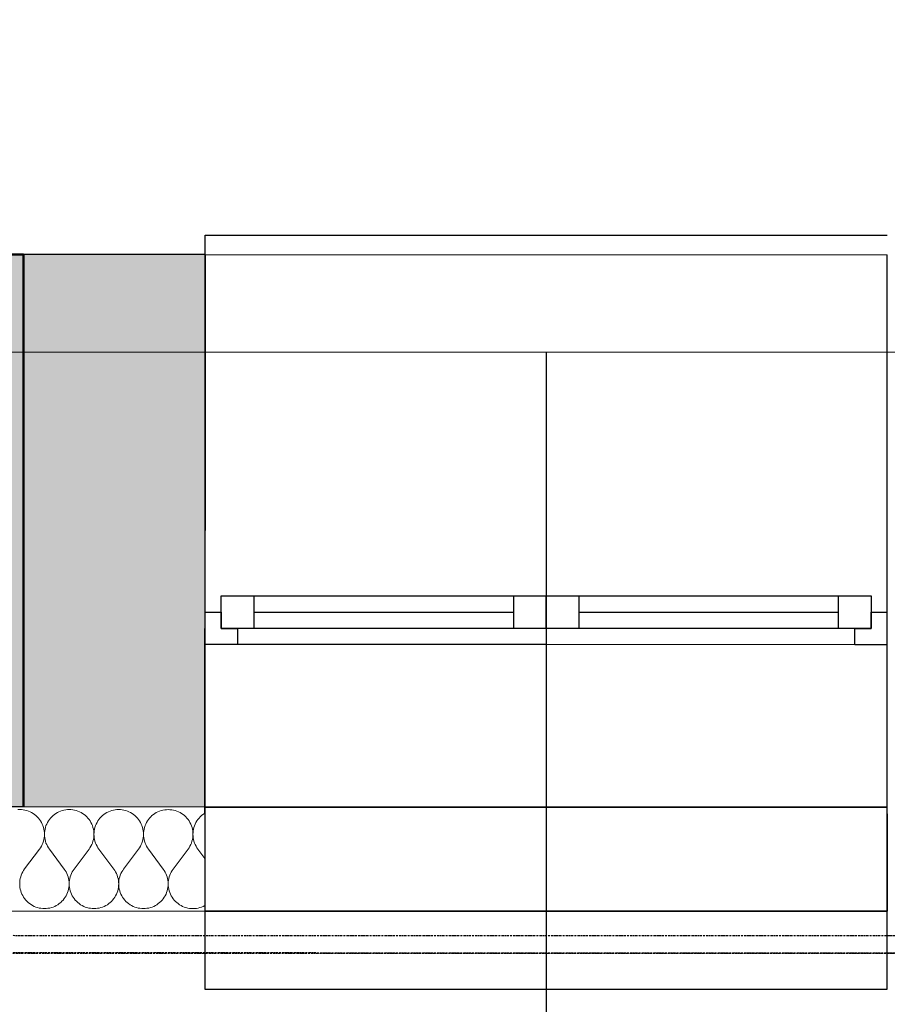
# Model space of a CAD drawing. Header units: millimetres. Extents: x -28017 to 3863, y -4271 to 20239.
# Tile 90 of 105: x -3048 to -1712, y 47 to 1562. Entities that reach past the tile are written whole.
import ezdxf

# ---------------------------------------------------------------- set-up
doc = ezdxf.new("R2010")
doc.units = ezdxf.units.MM
doc.header["$MEASUREMENT"] = 0
for name, pattern in [('Wipeout_Contour', [1000, 0, -1000]), ('Čerchovaná M', [4.5, 2.5, -0.85, 0.3, -0.85]), ('čárkovaná 3', [1.5, 1, -0.5])]:
    doc.linetypes.add(name, pattern=pattern)
for name, color, linetype in [('5._POHLED ZÁPADNÍ_2_2D prvky - obecné', 7, 'Continuous'), ('5._POHLED ZÁPADNÍ_2_Konstrukce - nenosné', 7, 'Continuous'), ('5._POHLED ZÁPADNÍ_2_Konstrukce - nosné', 7, 'Continuous'), ('5._POHLED ZÁPADNÍ_2_Nové_Konstrukce - nenosné', 7, 'Continuous'), ('5._POHLED ZÁPADNÍ_2_Nové_Konstrukce - nosné', 7, 'Continuous'), ('5._POHLED ZÁPADNÍ_2_Nové_Otvory – Okna', 7, 'Continuous'), ('5._POHLED ZÁPADNÍ_2_Nové_Otvory – Značky oken', 7, 'Continuous'), ('5._POHLED ZÁPADNÍ_2_Nové_Výplně – Řezové', 7, 'Continuous'), ('5._POHLED ZÁPADNÍ_2_Nové_Zóny', 7, 'Continuous'), ('5._POHLED ZÁPADNÍ_2_Výplně – Řezové', 7, 'Continuous')]:
    doc.layers.add(name, color=color, linetype=linetype)

# ---------------------------------------------------------------- blocks, each defined once
blk = doc.blocks.new('*X9', base_point=(-28336.2, -5790.3))
at = {"layer": '5._POHLED ZÁPADNÍ_2_Nové_Výplně – Řezové', "color": 21, "linetype": 'Continuous', "lineweight": 20, "true_color": 0xffaaaa}
for p, q in [((-3047.6, 346.6), (-3050.3, 346.5)), ((-3044.8, 346.5), (-3047.6, 346.6)), ((-3042.1, 346.2), (-3044.8, 346.5)), ((-3039.5, 345.7), (-3042.1, 346.2)), ((-3036.8, 345), (-3039.5, 345.7)), ((-3034.2, 344.2), (-3036.8, 345)), ((-3031.7, 343.1), (-3034.2, 344.2)), ((-3029.3, 341.9), (-3031.7, 343.1)), ((-3027, 340.5), (-3029.3, 341.9)), ((-3024.7, 339), (-3027, 340.5)), ((-3022.6, 337.3), (-3024.7, 339)), ((-3020.6, 335.4), (-3022.6, 337.3)), ((-3018.8, 333.4), (-3020.6, 335.4)), ((-3017.1, 331.3), (-3018.8, 333.4)), ((-3000.2, 333.4), (-3001.9, 331.3)), ((-2998.3, 335.4), (-3000.2, 333.4)), ((-2996.3, 337.3), (-2998.3, 335.4)), ((-2994.2, 339), (-2996.3, 337.3)), ((-2992, 340.5), (-2994.2, 339)), ((-2989.6, 341.9), (-2992, 340.5)), ((-2987.2, 343.1), (-2989.6, 341.9)), ((-2984.7, 344.2), (-2987.2, 343.1)), ((-2982.1, 345), (-2984.7, 344.2)), ((-2979.5, 345.7), (-2982.1, 345)), ((-2976.8, 346.2), (-2979.5, 345.7)), ((-2974.1, 346.5), (-2976.8, 346.2)), ((-2971.4, 346.6), (-2974.1, 346.5)), ((-2968.7, 346.5), (-2971.4, 346.6)), ((-2966, 346.2), (-2968.7, 346.5)), ((-2963.3, 345.7), (-2966, 346.2)), ((-2960.6, 345), (-2963.3, 345.7)), ((-2958.1, 344.2), (-2960.6, 345)), ((-2955.5, 343.1), (-2958.1, 344.2)), ((-2953.1, 341.9), (-2955.5, 343.1)), ((-2950.8, 340.5), (-2953.1, 341.9)), ((-2948.5, 339), (-2950.8, 340.5)), ((-2946.4, 337.3), (-2948.5, 339)), ((-2944.4, 335.4), (-2946.4, 337.3)), ((-2942.6, 333.4), (-2944.4, 335.4)), ((-2940.9, 331.3), (-2942.6, 333.4)), ((-2924, 333.4), (-2925.7, 331.3)), ((-2922.1, 335.4), (-2924, 333.4)), ((-2920.1, 337.3), (-2922.1, 335.4)), ((-2918, 339), (-2920.1, 337.3)), ((-2915.8, 340.5), (-2918, 339)), ((-2913.4, 341.9), (-2915.8, 340.5)), ((-2911, 343.1), (-2913.4, 341.9)), ((-2908.5, 344.2), (-2911, 343.1)), ((-2905.9, 345), (-2908.5, 344.2)), ((-2903.3, 345.7), (-2905.9, 345)), ((-2900.6, 346.2), (-2903.3, 345.7)), ((-2897.9, 346.5), (-2900.6, 346.2)), ((-2895.2, 346.6), (-2897.9, 346.5)), ((-2892.5, 346.5), (-2895.2, 346.6)), ((-2889.8, 346.2), (-2892.5, 346.5)), ((-2887.1, 345.7), (-2889.8, 346.2)), ((-2884.4, 345), (-2887.1, 345.7)), ((-2881.9, 344.2), (-2884.4, 345)), ((-2879.4, 343.1), (-2881.9, 344.2)), ((-2876.9, 341.9), (-2879.4, 343.1)), ((-2874.6, 340.5), (-2876.9, 341.9)), ((-2872.3, 339), (-2874.6, 340.5)), ((-2870.2, 337.2), (-2872.3, 339)), ((-2868.2, 335.4), (-2870.2, 337.2)), ((-2866.4, 333.4), (-2868.2, 335.4)), ((-2864.7, 331.3), (-2866.4, 333.4)), ((-2847.8, 333.4), (-2849.5, 331.3)), ((-2845.9, 335.4), (-2847.8, 333.4)), ((-2844, 337.2), (-2845.9, 335.4)), ((-2841.8, 338.9), (-2844, 337.2)), ((-2839.6, 340.5), (-2841.8, 338.9)), ((-2837.3, 341.9), (-2839.6, 340.5)), ((-2834.8, 343.1), (-2837.3, 341.9)), ((-2832.3, 344.1), (-2834.8, 343.1)), ((-2829.7, 345), (-2832.3, 344.1)), ((-2827.1, 345.7), (-2829.7, 345)), ((-2824.4, 346.2), (-2827.1, 345.7)), ((-2821.7, 346.4), (-2824.4, 346.2)), ((-2819, 346.5), (-2821.7, 346.4)), ((-2816.3, 346.4), (-2819, 346.5)), ((-2813.6, 346.2), (-2816.3, 346.4)), ((-2810.9, 345.7), (-2813.6, 346.2)), ((-2808.3, 345), (-2810.9, 345.7)), ((-2805.7, 344.1), (-2808.3, 345)), ((-2803.2, 343.1), (-2805.7, 344.1)), ((-2800.7, 341.9), (-2803.2, 343.1)), ((-2798.4, 340.5), (-2800.7, 341.9)), ((-2796.2, 338.9), (-2798.4, 340.5)), ((-2794, 337.2), (-2796.2, 338.9)), ((-2792.1, 335.4), (-2794, 337.2)), ((-2790.2, 333.4), (-2792.1, 335.4)), ((-2788.5, 331.3), (-2790.2, 333.4)), ((-2771.6, 333.4), (-2773.3, 331.3)), ((-2769.8, 335.4), (-2771.6, 333.4)), ((-2767.8, 337.2), (-2769.8, 335.4)), ((-2765.6, 338.9), (-2767.8, 337.2)), ((-2763.4, 340.5), (-2765.6, 338.9)), ((-2762.4, 341.1), (-2763.4, 340.5)), ((-3015.5, 329.1), (-3017.1, 331.3)), ((-3014.1, 326.7), (-3015.5, 329.1)), ((-3012.9, 324.3), (-3014.1, 326.7)), ((-3011.9, 321.8), (-3012.9, 324.3)), ((-3011, 319.2), (-3011.9, 321.8)), ((-3010.3, 316.6), (-3011, 319.2)), ((-3007.9, 319.2), (-3008.6, 316.6)), ((-3007.1, 321.8), (-3007.9, 319.2)), ((-3006, 324.3), (-3007.1, 321.8)), ((-3004.8, 326.7), (-3006, 324.3)), ((-3003.4, 329.1), (-3004.8, 326.7)), ((-3001.9, 331.3), (-3003.4, 329.1)), ((-2939.3, 329.1), (-2940.9, 331.3)), ((-2937.9, 326.7), (-2939.3, 329.1)), ((-2936.7, 324.3), (-2937.9, 326.7)), ((-2935.7, 321.8), (-2936.7, 324.3)), ((-2934.8, 319.2), (-2935.7, 321.8)), ((-2934.2, 316.5), (-2934.8, 319.2)), ((-2931.7, 319.2), (-2932.4, 316.5)), ((-2930.9, 321.8), (-2931.7, 319.2)), ((-2929.8, 324.3), (-2930.9, 321.8)), ((-2928.6, 326.7), (-2929.8, 324.3)), ((-2927.2, 329.1), (-2928.6, 326.7)), ((-2925.7, 331.3), (-2927.2, 329.1)), ((-2863.1, 329), (-2864.7, 331.3)), ((-2861.7, 326.7), (-2863.1, 329)), ((-2860.5, 324.3), (-2861.7, 326.7)), ((-2859.5, 321.8), (-2860.5, 324.3)), ((-2858.6, 319.2), (-2859.5, 321.8)), ((-2858, 316.5), (-2858.6, 319.2)), ((-2855.6, 319.2), (-2856.2, 316.5)), ((-2854.7, 321.8), (-2855.6, 319.2)), ((-2853.7, 324.3), (-2854.7, 321.8)), ((-2852.4, 326.7), (-2853.7, 324.3)), ((-2851.1, 329), (-2852.4, 326.7)), ((-2849.5, 331.3), (-2851.1, 329)), ((-2786.9, 329), (-2788.5, 331.3)), ((-2785.6, 326.7), (-2786.9, 329)), ((-2784.3, 324.3), (-2785.6, 326.7)), ((-2783.3, 321.7), (-2784.3, 324.3)), ((-2782.4, 319.2), (-2783.3, 321.7)), ((-2781.8, 316.5), (-2782.4, 319.2)), ((-2779.4, 319.2), (-2780, 316.5)), ((-2778.5, 321.7), (-2779.4, 319.2)), ((-2777.5, 324.3), (-2778.5, 321.7)), ((-2776.3, 326.7), (-2777.5, 324.3)), ((-2774.9, 329), (-2776.3, 326.7)), ((-2773.3, 331.3), (-2774.9, 329)), ((-3010.4, 300.4), (-3009.9, 303)), ((-3009.9, 313.9), (-3010.3, 316.6)), ((-3009.6, 311.2), (-3009.9, 313.9)), ((-3009.9, 303), (-3009.6, 305.7)), ((-3009.5, 308.5), (-3009.6, 311.2)), ((-3009.6, 305.7), (-3009.5, 308.5)), ((-3009.4, 311.2), (-3009.5, 308.5)), ((-3009.5, 308.5), (-3009.4, 305.7)), ((-3009.1, 313.9), (-3009.4, 311.2)), ((-3009.4, 305.7), (-3009.1, 303)), ((-3008.6, 316.6), (-3009.1, 313.9)), ((-3009.1, 303), (-3008.6, 300.4)), ((-2933.7, 313.9), (-2934.2, 316.5)), ((-2934.2, 300.3), (-2933.7, 303)), ((-2933.4, 311.2), (-2933.7, 313.9)), ((-2933.7, 303), (-2933.4, 305.7)), ((-2933.3, 308.4), (-2933.4, 311.2)), ((-2933.4, 305.7), (-2933.3, 308.4)), ((-2933.2, 311.2), (-2933.3, 308.4)), ((-2933.3, 308.4), (-2933.2, 305.7)), ((-2932.9, 313.9), (-2933.2, 311.2)), ((-2933.2, 305.7), (-2932.9, 303)), ((-2932.4, 316.5), (-2932.9, 313.9)), ((-2932.9, 303), (-2932.4, 300.3)), ((-2857.5, 313.9), (-2858, 316.5)), ((-2858, 300.3), (-2857.5, 303)), ((-2857.2, 311.2), (-2857.5, 313.9)), ((-2857.5, 303), (-2857.2, 305.7)), ((-2857.1, 308.4), (-2857.2, 311.2)), ((-2857.2, 305.7), (-2857.1, 308.4)), ((-2857, 311.2), (-2857.1, 308.4)), ((-2857.1, 308.4), (-2857, 305.7)), ((-2856.7, 313.9), (-2857, 311.2)), ((-2857, 305.7), (-2856.7, 303)), ((-2856.2, 316.5), (-2856.7, 313.9)), ((-2856.7, 303), (-2856.2, 300.3)), ((-2781.3, 313.8), (-2781.8, 316.5)), ((-2781, 311.1), (-2781.3, 313.8)), ((-2781.3, 303), (-2781, 305.7)), ((-2780.9, 308.4), (-2781, 311.1)), ((-2781, 305.7), (-2780.9, 308.4)), ((-2780.8, 311.1), (-2780.9, 308.4)), ((-2780.9, 308.4), (-2780.8, 305.7)), ((-2780.5, 313.8), (-2780.8, 311.1)), ((-2780.8, 305.7), (-2780.5, 303)), ((-2780, 316.5), (-2780.5, 313.8)), ((-3017.1, 285.6), (-3015.5, 287.9)), ((-3015.5, 287.9), (-3014.2, 290.2)), ((-3014.2, 290.2), (-3012.9, 292.6)), ((-3012.9, 292.6), (-3011.9, 295.1)), ((-3011.9, 295.1), (-3011, 297.7)), ((-3011, 297.7), (-3010.4, 300.4)), ((-3008.6, 300.4), (-3007.9, 297.7)), ((-3007.9, 297.7), (-3007.1, 295.1)), ((-3007.1, 295.1), (-3006, 292.6)), ((-3006, 292.6), (-3004.8, 290.2)), ((-3004.8, 290.2), (-3003.4, 287.9)), ((-3003.4, 287.9), (-3001.9, 285.6)), ((-2939.4, 287.8), (-2938, 290.2)), ((-2938, 290.2), (-2936.7, 292.6)), ((-2936.7, 292.6), (-2935.7, 295.1)), ((-2935.7, 295.1), (-2934.8, 297.7)), ((-2934.8, 297.7), (-2934.2, 300.3)), ((-2932.4, 300.3), (-2931.7, 297.7)), ((-2931.7, 297.7), (-2930.9, 295.1)), ((-2930.9, 295.1), (-2929.8, 292.6)), ((-2929.8, 292.6), (-2928.6, 290.2)), ((-2928.6, 290.2), (-2927.2, 287.8)), ((-2863.2, 287.8), (-2861.8, 290.2)), ((-2861.8, 290.2), (-2860.6, 292.6)), ((-2860.6, 292.6), (-2859.5, 295.1)), ((-2859.5, 295.1), (-2858.6, 297.7)), ((-2858.6, 297.7), (-2858, 300.3)), ((-2856.2, 300.3), (-2855.5, 297.7)), ((-2855.5, 297.7), (-2854.7, 295.1)), ((-2854.7, 295.1), (-2853.6, 292.6)), ((-2853.6, 292.6), (-2852.4, 290.2)), ((-2852.4, 290.2), (-2851, 287.8)), ((-2787, 287.8), (-2785.6, 290.2)), ((-2785.6, 290.2), (-2784.4, 292.6)), ((-2784.4, 292.6), (-2783.3, 295.1)), ((-2783.3, 295.1), (-2782.5, 297.7)), ((-2782.5, 297.7), (-2781.8, 300.3)), ((-2781.8, 300.3), (-2781.3, 303)), ((-2780.5, 303), (-2780, 300.3)), ((-2780, 300.3), (-2779.4, 297.7)), ((-2779.4, 297.7), (-2778.5, 295.1)), ((-2778.5, 295.1), (-2777.5, 292.6)), ((-2777.5, 292.6), (-2776.2, 290.2)), ((-2776.2, 290.2), (-2774.8, 287.8)), ((-3040, 255.2), (-3017.1, 285.6)), ((-2979, 255.1), (-3001.9, 285.6)), ((-2963.8, 255.1), (-2940.9, 285.6)), ((-2940.9, 285.6), (-2939.4, 287.8)), ((-2927.2, 287.8), (-2925.7, 285.6)), ((-2902.8, 255.1), (-2925.7, 285.6)), ((-2887.6, 255.1), (-2864.7, 285.6)), ((-2864.7, 285.6), (-2863.2, 287.8)), ((-2851, 287.8), (-2849.5, 285.6)), ((-2826.6, 255.1), (-2849.5, 285.6)), ((-2811.4, 255.1), (-2788.5, 285.6)), ((-2788.5, 285.6), (-2787, 287.8)), ((-2774.8, 287.8), (-2773.3, 285.6)), ((-2762.4, 271.1), (-2773.3, 285.6)), ((-3046, 243.1), (-3046.7, 240.4)), ((-3045.2, 245.6), (-3046, 243.1)), ((-3044.1, 248.1), (-3045.2, 245.6)), ((-3042.9, 250.6), (-3044.1, 248.1)), ((-3041.5, 252.9), (-3042.9, 250.6)), ((-3040, 255.2), (-3041.5, 252.9)), ((-2977.5, 252.9), (-2979, 255.1)), ((-2976.1, 250.6), (-2977.5, 252.9)), ((-2974.8, 248.1), (-2976.1, 250.6)), ((-2973.8, 245.6), (-2974.8, 248.1)), ((-2972.9, 243), (-2973.8, 245.6)), ((-2972.3, 240.4), (-2972.9, 243)), ((-2969.8, 243), (-2970.5, 240.4)), ((-2969, 245.6), (-2969.8, 243)), ((-2967.9, 248.1), (-2969, 245.6)), ((-2966.7, 250.6), (-2967.9, 248.1)), ((-2965.3, 252.9), (-2966.7, 250.6)), ((-2963.8, 255.1), (-2965.3, 252.9)), ((-2901.3, 252.9), (-2902.8, 255.1)), ((-2899.9, 250.6), (-2901.3, 252.9)), ((-2898.7, 248.1), (-2899.9, 250.6)), ((-2897.6, 245.6), (-2898.7, 248.1)), ((-2896.8, 243), (-2897.6, 245.6)), ((-2896.1, 240.4), (-2896.8, 243)), ((-2893.6, 243), (-2894.3, 240.4)), ((-2892.8, 245.6), (-2893.6, 243)), ((-2891.7, 248.1), (-2892.8, 245.6)), ((-2890.5, 250.6), (-2891.7, 248.1)), ((-2889.1, 252.9), (-2890.5, 250.6)), ((-2887.6, 255.1), (-2889.1, 252.9)), ((-2825.1, 252.9), (-2826.6, 255.1)), ((-2823.7, 250.5), (-2825.1, 252.9)), ((-2822.5, 248.1), (-2823.7, 250.5)), ((-2821.4, 245.6), (-2822.5, 248.1)), ((-2820.6, 243), (-2821.4, 245.6)), ((-2819.9, 240.4), (-2820.6, 243)), ((-2817.5, 243), (-2818.1, 240.4)), ((-2816.6, 245.6), (-2817.5, 243)), ((-2815.6, 248.1), (-2816.6, 245.6)), ((-2814.3, 250.5), (-2815.6, 248.1)), ((-2812.9, 252.9), (-2814.3, 250.5)), ((-2811.4, 255.1), (-2812.9, 252.9)), ((-3047.5, 235), (-3047.6, 232.3)), ((-3047.6, 232.3), (-3047.5, 229.6)), ((-3047.2, 237.7), (-3047.5, 235)), ((-3047.5, 229.6), (-3047.2, 226.9)), ((-3046.7, 240.4), (-3047.2, 237.7)), ((-2971.8, 237.7), (-2972.3, 240.4)), ((-2971.5, 235), (-2971.8, 237.7)), ((-2971.8, 226.9), (-2971.5, 229.6)), ((-2971.4, 232.3), (-2971.5, 235)), ((-2971.5, 229.6), (-2971.4, 232.3)), ((-2971.3, 235), (-2971.4, 232.3)), ((-2971.4, 232.3), (-2971.3, 229.6)), ((-2971, 237.7), (-2971.3, 235)), ((-2971.3, 229.6), (-2971, 226.9)), ((-2970.5, 240.4), (-2971, 237.7)), ((-2895.6, 237.7), (-2896.1, 240.4)), ((-2895.3, 235), (-2895.6, 237.7)), ((-2895.6, 226.9), (-2895.3, 229.6)), ((-2895.2, 232.3), (-2895.3, 235)), ((-2895.3, 229.6), (-2895.2, 232.3)), ((-2895.1, 235), (-2895.2, 232.3)), ((-2895.2, 232.3), (-2895.1, 229.6)), ((-2894.8, 237.7), (-2895.1, 235)), ((-2895.1, 229.6), (-2894.8, 226.9)), ((-2894.3, 240.4), (-2894.8, 237.7)), ((-2819.4, 237.7), (-2819.9, 240.4)), ((-2819.1, 235), (-2819.4, 237.7)), ((-2819.4, 226.9), (-2819.1, 229.6)), ((-2819, 232.3), (-2819.1, 235)), ((-2819.1, 229.6), (-2819, 232.3)), ((-2818.9, 235), (-2819, 232.3)), ((-2819, 232.3), (-2818.9, 229.6)), ((-2818.6, 237.7), (-2818.9, 235)), ((-2818.9, 229.6), (-2818.6, 226.9)), ((-2818.1, 240.4), (-2818.6, 237.7)), ((-3047.2, 226.9), (-3046.7, 224.2)), ((-3046.7, 224.2), (-3046, 221.6)), ((-3046, 221.6), (-3045.2, 219)), ((-3045.2, 219), (-3044.2, 216.5)), ((-3044.2, 216.5), (-3042.9, 214.1)), ((-3042.9, 214.1), (-3041.5, 211.7)), ((-2977.4, 211.7), (-2976, 214)), ((-2976, 214), (-2974.8, 216.5)), ((-2974.8, 216.5), (-2973.8, 219)), ((-2973.8, 219), (-2972.9, 221.6)), ((-2972.9, 221.6), (-2972.3, 224.2)), ((-2972.3, 224.2), (-2971.8, 226.9)), ((-2971, 226.9), (-2970.5, 224.2)), ((-2970.5, 224.2), (-2969.9, 221.6)), ((-2969.9, 221.6), (-2969, 219)), ((-2969, 219), (-2968, 216.5)), ((-2968, 216.5), (-2966.7, 214)), ((-2966.7, 214), (-2965.4, 211.7)), ((-2901.2, 211.7), (-2899.9, 214)), ((-2899.9, 214), (-2898.6, 216.5)), ((-2898.6, 216.5), (-2897.6, 219)), ((-2897.6, 219), (-2896.7, 221.6)), ((-2896.7, 221.6), (-2896.1, 224.2)), ((-2896.1, 224.2), (-2895.6, 226.9)), ((-2894.8, 226.9), (-2894.3, 224.2)), ((-2894.3, 224.2), (-2893.7, 221.6)), ((-2893.7, 221.6), (-2892.8, 219)), ((-2892.8, 219), (-2891.8, 216.5)), ((-2891.8, 216.5), (-2890.6, 214)), ((-2890.6, 214), (-2889.2, 211.7)), ((-2825.1, 211.7), (-2823.7, 214)), ((-2823.7, 214), (-2822.4, 216.5)), ((-2822.4, 216.5), (-2821.4, 219)), ((-2821.4, 219), (-2820.6, 221.5)), ((-2820.6, 221.5), (-2819.9, 224.2)), ((-2819.9, 224.2), (-2819.4, 226.9)), ((-2818.6, 226.9), (-2818.1, 224.2)), ((-2818.1, 224.2), (-2817.5, 221.5)), ((-2817.5, 221.5), (-2816.6, 219)), ((-2816.6, 219), (-2815.6, 216.5)), ((-2815.6, 216.5), (-2814.4, 214)), ((-2814.4, 214), (-2813, 211.7)), ((-3041.5, 211.7), (-3040, 209.5)), ((-3040, 209.5), (-3038.3, 207.4)), ((-3038.3, 207.4), (-3036.4, 205.4)), ((-3036.4, 205.4), (-3034.4, 203.5)), ((-3034.4, 203.5), (-3032.3, 201.8)), ((-3032.3, 201.8), (-3030.1, 200.3)), ((-3030.1, 200.3), (-3027.8, 198.9)), ((-3027.8, 198.9), (-3025.3, 197.6)), ((-3025.3, 197.6), (-3022.8, 196.6)), ((-2996.2, 196.6), (-2993.7, 197.6)), ((-2993.7, 197.6), (-2991.2, 198.9)), ((-2991.2, 198.9), (-2988.9, 200.2)), ((-2988.9, 200.2), (-2986.7, 201.8)), ((-2986.7, 201.8), (-2984.5, 203.5)), ((-2984.5, 203.5), (-2982.5, 205.4)), ((-2982.5, 205.4), (-2980.7, 207.3)), ((-2980.7, 207.3), (-2979, 209.5)), ((-2979, 209.5), (-2977.4, 211.7)), ((-2965.4, 211.7), (-2963.8, 209.5)), ((-2963.8, 209.5), (-2962.1, 207.3)), ((-2962.1, 207.3), (-2960.2, 205.4)), ((-2960.2, 205.4), (-2958.3, 203.5)), ((-2958.3, 203.5), (-2956.1, 201.8)), ((-2956.1, 201.8), (-2953.9, 200.2)), ((-2953.9, 200.2), (-2951.6, 198.8)), ((-2951.6, 198.8), (-2949.1, 197.6)), ((-2949.1, 197.6), (-2946.6, 196.6)), ((-2920, 196.6), (-2917.5, 197.6)), ((-2917.5, 197.6), (-2915, 198.8)), ((-2915, 198.8), (-2912.7, 200.2)), ((-2912.7, 200.2), (-2910.5, 201.8)), ((-2910.5, 201.8), (-2908.3, 203.5)), ((-2908.3, 203.5), (-2906.4, 205.3)), ((-2906.4, 205.3), (-2904.5, 207.3)), ((-2904.5, 207.3), (-2902.8, 209.5)), ((-2902.8, 209.5), (-2901.2, 211.7)), ((-2889.2, 211.7), (-2887.6, 209.5)), ((-2887.6, 209.5), (-2885.9, 207.3)), ((-2885.9, 207.3), (-2884.1, 205.3)), ((-2884.1, 205.3), (-2882.1, 203.5)), ((-2882.1, 203.5), (-2879.9, 201.8)), ((-2879.9, 201.8), (-2877.7, 200.2)), ((-2877.7, 200.2), (-2875.4, 198.8)), ((-2875.4, 198.8), (-2872.9, 197.6)), ((-2872.9, 197.6), (-2870.4, 196.6)), ((-2843.8, 196.6), (-2841.3, 197.6)), ((-2841.3, 197.6), (-2838.8, 198.8)), ((-2838.8, 198.8), (-2836.5, 200.2)), ((-2836.5, 200.2), (-2834.3, 201.8)), ((-2834.3, 201.8), (-2832.2, 203.5)), ((-2832.2, 203.5), (-2830.2, 205.3)), ((-2830.2, 205.3), (-2828.3, 207.3)), ((-2828.3, 207.3), (-2826.6, 209.4)), ((-2826.6, 209.4), (-2825.1, 211.7)), ((-2813, 211.7), (-2811.4, 209.4)), ((-2811.4, 209.4), (-2809.7, 207.3)), ((-2809.7, 207.3), (-2807.9, 205.3)), ((-2807.9, 205.3), (-2805.9, 203.5)), ((-2805.9, 203.5), (-2803.8, 201.8)), ((-2803.8, 201.8), (-2801.5, 200.2)), ((-2801.5, 200.2), (-2799.2, 198.8)), ((-2799.2, 198.8), (-2796.8, 197.6)), ((-2796.8, 197.6), (-2794.2, 196.6)), ((-2767.6, 196.6), (-2765.1, 197.6)), ((-2765.1, 197.6), (-2762.7, 198.8)), ((-2762.7, 198.8), (-2762.4, 199)), ((-3022.8, 196.6), (-3020.2, 195.7)), ((-3020.2, 195.7), (-3017.6, 195.1)), ((-3017.6, 195.1), (-3014.9, 194.6)), ((-3014.9, 194.6), (-3012.2, 194.3)), ((-3012.2, 194.3), (-3009.5, 194.2)), ((-3009.5, 194.2), (-3006.8, 194.3)), ((-3006.8, 194.3), (-3004.1, 194.6)), ((-3004.1, 194.6), (-3001.4, 195.1)), ((-3001.4, 195.1), (-2998.8, 195.7)), ((-2998.8, 195.7), (-2996.2, 196.6)), ((-2946.6, 196.6), (-2944, 195.7)), ((-2944, 195.7), (-2941.4, 195.1)), ((-2941.4, 195.1), (-2938.7, 194.6)), ((-2938.7, 194.6), (-2936, 194.3)), ((-2936, 194.3), (-2933.3, 194.2)), ((-2933.3, 194.2), (-2930.6, 194.3)), ((-2930.6, 194.3), (-2927.9, 194.6)), ((-2927.9, 194.6), (-2925.2, 195.1)), ((-2925.2, 195.1), (-2922.6, 195.7)), ((-2922.6, 195.7), (-2920, 196.6)), ((-2870.4, 196.6), (-2867.8, 195.7)), ((-2867.8, 195.7), (-2865.2, 195)), ((-2865.2, 195), (-2862.5, 194.6)), ((-2862.5, 194.6), (-2859.8, 194.3)), ((-2859.8, 194.3), (-2857.1, 194.2)), ((-2857.1, 194.2), (-2854.4, 194.3)), ((-2854.4, 194.3), (-2851.7, 194.6)), ((-2851.7, 194.6), (-2849, 195)), ((-2849, 195), (-2846.4, 195.7)), ((-2846.4, 195.7), (-2843.8, 196.6)), ((-2794.2, 196.6), (-2791.7, 195.7)), ((-2791.7, 195.7), (-2789, 195)), ((-2789, 195), (-2786.3, 194.5)), ((-2786.3, 194.5), (-2783.6, 194.3)), ((-2783.6, 194.3), (-2780.9, 194.2)), ((-2780.9, 194.2), (-2778.2, 194.3)), ((-2778.2, 194.3), (-2775.5, 194.5)), ((-2775.5, 194.5), (-2772.8, 195)), ((-2772.8, 195), (-2770.2, 195.7)), ((-2770.2, 195.7), (-2767.6, 196.6))]:
    blk.add_line(p, q, dxfattribs=at)

msp = doc.modelspace()

# ---------------------------------------------------------------- hatches: boundary and pattern name
at = {"layer": '5._POHLED ZÁPADNÍ_2_Nové_Výplně – Řezové', "linetype": 'Continuous', "lineweight": 0, "true_color": 0xf2b2b2}
for points in [[(-3041.8, 1200.4), (-3041.9, 350.4), (-2762.4, 350.4), (-2762.3, 1200.4)], [(-1712.3, 1200.2), (-1712.4, 350.2), (-1711.8, 1200.2)]]:
    msp.add_hatch(color=9, dxfattribs=at).paths.add_polyline_path(points)
at = {"layer": '5._POHLED ZÁPADNÍ_2_Výplně – Řezové', "linetype": 'Continuous', "lineweight": 13}
msp.add_hatch(color=254, dxfattribs=at).paths.add_polyline_path([(-4696.8, 1200.6), (-4679.9, 1085.6), (-4572.2, 350.6), (-3041.9, 350.4), (-3041.8, 1200.4)])

# ---------------------------------------------------------------- linework, layer by layer
at = {"layer": '5._POHLED ZÁPADNÍ_2_2D prvky - obecné', "color": 8, "linetype": 'čárkovaná 3', "lineweight": 13}
msp.add_line((-3010.6, 1050.4), (-1695.6, 1050.4), dxfattribs=at)
at = {"layer": '5._POHLED ZÁPADNÍ_2_Konstrukce - nosné', "color": 7, "linetype": 'Continuous', "lineweight": 50}
for p, q in [((-3041.9, 550.4), (-3041.8, 1200.4)), ((-3041.9, 500.4), (-3041.9, 550.4)), ((-3041.9, 350.4), (-3041.9, 500.4))]:
    msp.add_line(p, q, dxfattribs=at)
at = {"layer": '5._POHLED ZÁPADNÍ_2_Konstrukce - nosné', "color": 7, "linetype": 'Continuous', "lineweight": 50, "flags": 128}
for points in [[(-3041.8, 1200.4), (-4696.8, 1200.6)], [(-4572.2, 350.6), (-3041.9, 350.4)]]:
    msp.add_lwpolyline(points, dxfattribs=at)
at = {"layer": '5._POHLED ZÁPADNÍ_2_Nové_Konstrukce - nenosné', "color": 1, "linetype": 'Continuous', "lineweight": 25, "flags": 128}
for points in [[(-2762.3, 1200.4), (-3041.8, 1200.4)], [(-2762.3, 1200.4), (-2762.4, 350.4)], [(-1712.4, 350.2), (-1712.3, 1200.2)], [(-3041.9, 350.4), (-2762.4, 350.4)]]:
    msp.add_lwpolyline(points, dxfattribs=at)
at = {"layer": '5._POHLED ZÁPADNÍ_2_Nové_Konstrukce - nosné', "color": 1, "linetype": 'Čerchovaná M', "lineweight": 25}
msp.add_line((-161.7, 125.5), (-10060.1, 127), dxfattribs=at)
msp.add_line((-161.7, 125.5), (-10060.1, 127), dxfattribs=at)
at = {"layer": '5._POHLED ZÁPADNÍ_2_Nové_Konstrukce - nosné', "color": 1, "linetype": 'Čerchovaná M', "lineweight": 25, "flags": 128}
for points in [[(-161.7, 152.1), (-10060.1, 153.6)], [(-10060.1, 126.9), (-161.7, 125.4)]]:
    msp.add_lwpolyline(points, dxfattribs=at)
at = {"layer": '5._POHLED ZÁPADNÍ_2_Nové_Otvory – Okna', "color": 1, "linetype": 'Continuous', "lineweight": 25}
for p, q in [((-2762.3, 1200.4), (-2762.3, 1230.4)), ((-2762.3, 1230.4), (-1712.3, 1230.2)), ((-2762.3, 1200.4), (-1712.3, 1200.2)), ((-2762.3, 650.4), (-2762.3, 1200.4)), ((-1712.3, 650.2), (-1712.3, 1200.2)), ((-2737.3, 675.3), (-2687.3, 675.3)), ((-2737.3, 625.3), (-2737.3, 675.3)), ((-2687.3, 675.3), (-2287.3, 675.3)), ((-2687.3, 675.3), (-2687.3, 625.3)), ((-2687.3, 675.3), (-2287.3, 675.3)), ((-2287.3, 625.3), (-2287.3, 675.3)), ((-2287.3, 675.3), (-2237.3, 675.3)), ((-2237.3, 675.3), (-2237.3, 625.3)), ((-2237.3, 675.3), (-2187.3, 675.3)), ((-2237.3, 625.3), (-2237.3, 675.3)), ((-2187.3, 675.3), (-1787.3, 675.2)), ((-2187.3, 675.3), (-2187.3, 625.3)), ((-2187.3, 675.3), (-1787.3, 675.2)), ((-1787.3, 625.2), (-1787.3, 675.2)), ((-1787.3, 675.2), (-1737.3, 675.2)), ((-1737.3, 675.2), (-1737.3, 625.2)), ((-2762.4, 600.4), (-2762.3, 650.4)), ((-2762.4, 600.4), (-2762.3, 650.4)), ((-2762.3, 650.4), (-2737.3, 650.3)), ((-2737.3, 650.3), (-2737.3, 625.3)), ((-2687.3, 650.3), (-2287.3, 650.3)), ((-2187.3, 650.3), (-1787.3, 650.2)), ((-1737.3, 625.2), (-1737.3, 650.2)), ((-1737.3, 650.2), (-1712.3, 650.2)), ((-1712.4, 600.2), (-1712.3, 650.2)), ((-1712.4, 600.2), (-1712.3, 650.2)), ((-2737.3, 625.3), (-2712.3, 625.3)), ((-2687.3, 625.3), (-2737.3, 625.3)), ((-2712.3, 625.3), (-2712.4, 600.3)), ((-2287.3, 625.3), (-2687.3, 625.3)), ((-2237.3, 625.3), (-2287.3, 625.3)), ((-2187.3, 625.3), (-2237.3, 625.3)), ((-1787.3, 625.2), (-2187.3, 625.3)), ((-1737.3, 625.2), (-1787.3, 625.2)), ((-1762.4, 600.2), (-1762.3, 625.2)), ((-1762.3, 625.2), (-1737.3, 625.2)), ((-2712.4, 600.3), (-2762.4, 600.4)), ((-2762.4, 350.4), (-2762.4, 600.4)), ((-2237.4, 600.3), (-2712.4, 600.3)), ((-1762.4, 600.2), (-2237.4, 600.3)), ((-1712.4, 600.2), (-1762.4, 600.2)), ((-1712.4, 350.2), (-1712.4, 600.2)), ((-2762.4, 350.4), (-2762.4, 70.4)), ((-2762.4, 350.4), (-1712.4, 350.2)), ((-1712.4, 70.2), (-1712.4, 350.2)), ((-1712.4, 340.2), (-1712.4, 350.2)), ((-1712.4, 340.2), (-1712.4, 190.2)), ((-2762.4, 70.4), (-1712.4, 70.2))]:
    msp.add_line(p, q, dxfattribs=at)
at = {"layer": '5._POHLED ZÁPADNÍ_2_Nové_Otvory – Značky oken', "color": 1, "linetype": 'Continuous', "lineweight": 25}
msp.add_line((-2237.3, 1050.3), (-2237.4, 0.3), dxfattribs=at)
at = {"layer": '5._POHLED ZÁPADNÍ_2_Nové_Zóny', "color": 1, "linetype": 'Continuous', "lineweight": 25, "flags": 128}
msp.add_lwpolyline([(-7316.5, 1051.1), (-1041.7, 1050.4), (-1041.7, 7304.2), (-7155.2, 7936)], close=True, dxfattribs=at)

# ---------------------------------------------------------------- next in the draw order: wipeouts: each hides what was drawn before it
at = {"color": 254, "linetype": 'Wipeout_Contour', "lineweight": 0, "ltscale": 17748.141109}
msp.add_wipeout([(-4696.9, 190.6), (-2762.4, 190.3), (-2762.4, 340.3), (-2762.4, 350.3), (-4696.9, 350.6)], dxfattribs=at).dxf.layer = '5._POHLED ZÁPADNÍ_2_Nové_Výplně – Řezové'

# ---------------------------------------------------------------- next in the draw order: linework, layer by layer
at = {"layer": '5._POHLED ZÁPADNÍ_2_Nové_Konstrukce - nosné', "color": 1, "linetype": 'Continuous', "lineweight": 25, "flags": 128}
for points in [[(-2762.4, 350.3), (-4696.9, 350.6)], [(-4696.9, 190.6), (-2762.4, 190.3)]]:
    msp.add_lwpolyline(points, dxfattribs=at)
at = {"layer": '5._POHLED ZÁPADNÍ_2_Nové_Otvory – Okna', "color": 1, "linetype": 'Continuous', "lineweight": 25}
for p, q in [((-2762.4, 340.3), (-2762.4, 350.3)), ((-2762.4, 350.3), (-1712.4, 350.2)), ((-2762.4, 340.3), (-2762.4, 350.3)), ((-1712.3, 350.2), (-2762.4, 350.3)), ((-2762.4, 340.3), (-2762.4, 190.3)), ((-2762.4, 340.3), (-2762.4, 190.3)), ((-2762.4, 190.3), (-1712.4, 190.2)), ((-1712.3, 190.2), (-2762.4, 190.3))]:
    msp.add_line(p, q, dxfattribs=at)

# ---------------------------------------------------------------- next in the draw order: block references
at = {"layer": '5._POHLED ZÁPADNÍ_2_Konstrukce - nenosné', "color": 9, "linetype": 'Continuous', "lineweight": 13}
msp.add_blockref('*X9', (-28336.2, -5790.3), dxfattribs=at)

doc.saveas('drawing.dxf')
